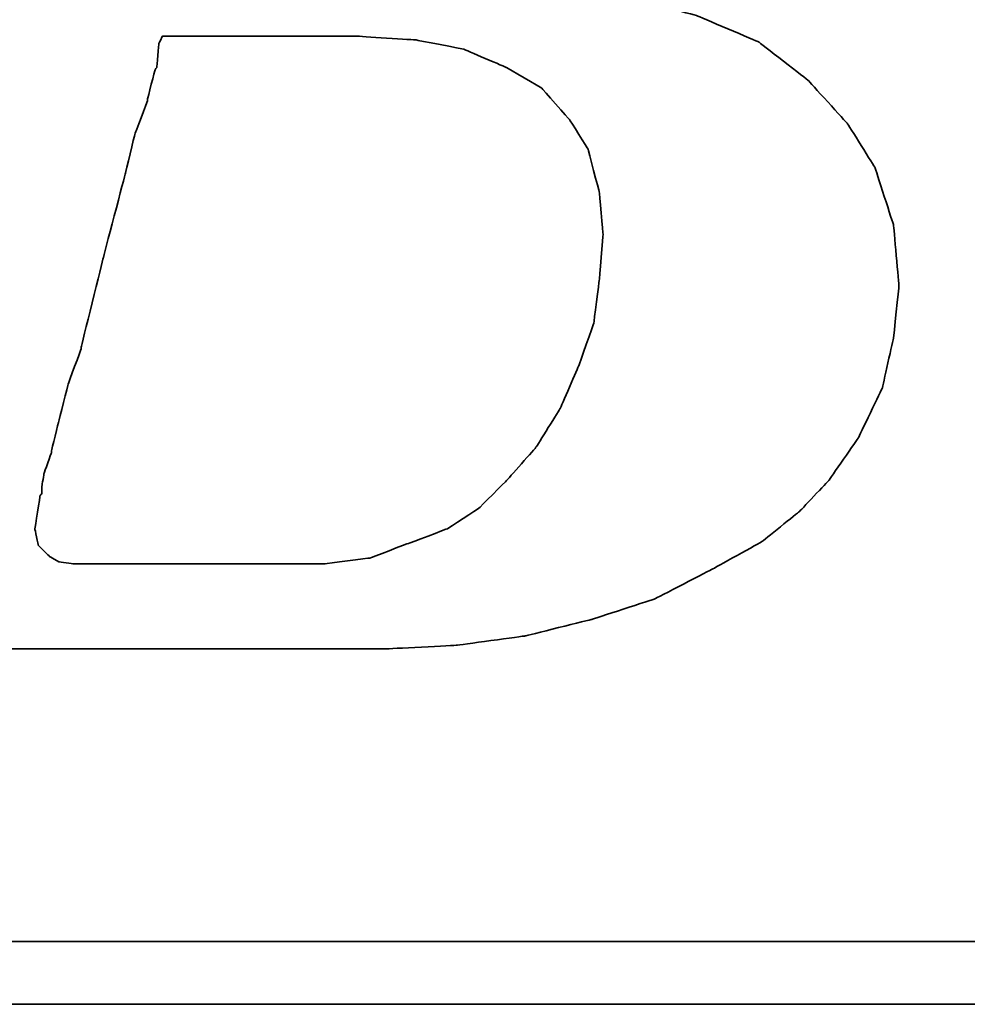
# Model space of a CAD drawing. Header units: millimetres. Extents: x 8 to 314, y 87 to 183.
# Tile 20 of 38: x 233.46 to 235.19, y 114.1 to 115.89. Entities that reach past the tile are written whole.
import ezdxf

# ---------------------------------------------------------------- set-up
doc = ezdxf.new("R2010")
doc.units = ezdxf.units.MM
doc.header["$LTSCALE"] = 0.15
doc.layers.add('DIM', color=4, linetype='CONTINUOUS')
doc.layers.add('layer 1', color=7, linetype='CONTINUOUS')

# ---------------------------------------------------------------- blocks, each defined once
blk = doc.blocks.new('TBI MOTION logo(完整正式版)')
at = {"layer": 'layer 1', "color": 22, "lineweight": 35}
for points, knots in [([(-64.65375, -6.86375), (-64.65375, -6.86375), (-64.84375, -7.29625), (-64.84375, -7.29625), (-64.84375, -7.29625), (-64.84375, -7.29625), (-64.86875, -7.34375), (-64.86875, -7.34375), (-64.86875, -7.34375), (-64.86875, -7.34375), (-64.86875, -7.36875), (-64.86875, -7.36875), (-64.86875, -7.36875), (-64.86875, -7.36875), (-65.15375, -7.65375), (-65.15375, -7.65375), (-65.15375, -7.65375), (-65.15375, -7.65375), (-65.17875, -7.65375), (-65.17875, -7.65375), (-65.17875, -7.65375), (-65.17875, -7.65375), (-65.20375, -7.67875), (-65.20375, -7.67875), (-65.20375, -7.67875), (-65.20375, -7.67875), (-65.58875, -7.87125), (-65.58875, -7.87125), (-65.58875, -7.87125), (-65.58875, -7.87125), (-65.63375, -7.87125), (-65.63375, -7.87125), (-65.63375, -7.87125), (-65.63375, -7.87125), (-65.65875, -7.89375), (-65.65875, -7.89375), (-65.65875, -7.89375), (-65.65875, -7.89375), (-66.09375, -7.94375), (-66.09375, -7.94375), (-66.09375, -7.94375), (-66.09375, -7.94375), (-66.11375, -7.94375), (-66.11375, -7.94375), (-66.11375, -7.94375), (-66.11375, -7.94375), (-66.16375, -7.94375), (-66.16375, -7.94375), (-66.16375, -7.94375), (-66.16375, -7.94375), (-66.30875, -7.94375), (-66.30875, -7.94375), (-66.30875, -7.94375), (-66.30875, -7.94375), (-66.69375, -7.94375), (-66.69375, -7.94375), (-66.69375, -7.94375), (-66.69375, -7.94375), (-67.07375, -7.94375), (-67.07375, -7.94375), (-67.07375, -7.94375), (-67.07375, -7.94375), (-67.12375, -7.94375), (-67.12375, -7.94375), (-67.12375, -7.94375), (-67.12375, -7.94375), (-67.12375, -7.96625), (-67.12375, -7.96625), (-67.12375, -7.96625), (-67.12375, -7.96625), (-67.14875, -7.99125), (-67.14875, -7.99125), (-67.14875, -7.99125), (-67.14875, -7.99125), (-67.24375, -8.34875), (-67.24375, -8.34875), (-67.24375, -8.34875), (-67.24375, -8.34875), (-67.31375, -8.68625), (-67.31375, -8.68625), (-67.31375, -8.68625), (-67.31375, -8.68625), (-67.26875, -8.68625), (-67.26875, -8.68625), (-67.26875, -8.68625), (-67.26875, -8.68625), (-67.07375, -8.68625), (-67.07375, -8.68625), (-67.07375, -8.68625), (-67.07375, -8.68625), (-66.54875, -8.68625), (-66.54875, -8.68625), (-66.54875, -8.68625), (-66.54875, -8.68625), (-65.82625, -8.68625), (-65.82625, -8.68625), (-65.82625, -8.68625), (-65.82625, -8.68625), (-65.01375, -8.68625), (-65.01375, -8.68625), (-65.01375, -8.68625), (-65.01375, -8.68625), (-64.05375, -8.68625), (-64.05375, -8.68625), (-64.05375, -8.68625), (-64.05375, -8.68625), (-62.08375, -8.68625), (-62.08375, -8.68625), (-62.08375, -8.68625), (-62.08375, -8.68625), (-60.06875, -8.68625), (-60.06875, -8.68625), (-60.06875, -8.68625), (-60.06875, -8.68625), (-59.10875, -8.68625), (-59.10875, -8.68625), (-59.10875, -8.68625), (-59.10875, -8.68625), (-58.29375, -8.68625), (-58.29375, -8.68625), (-58.29375, -8.68625), (-58.29375, -8.68625), (-57.57375, -8.68625), (-57.57375, -8.68625), (-57.57375, -8.68625), (-57.57375, -8.68625), (-57.04875, -8.68625), (-57.04875, -8.68625), (-57.04875, -8.68625), (-57.04875, -8.68625), (-56.85375, -8.68625), (-56.85375, -8.68625), (-56.85375, -8.68625), (-56.85375, -8.68625), (-56.70875, -8.68625), (-56.70875, -8.68625), (-56.70875, -8.68625), (-56.70875, -8.68625), (-56.61375, -8.68625), (-56.61375, -8.68625), (-56.61375, -8.68625), (-56.61375, -8.68625), (-56.56875, -8.68625), (-56.56875, -8.68625), (-56.56875, -8.68625), (-56.56875, -8.68625), (-55.65375, -8.63875), (-55.65375, -8.63875), (-55.65375, -8.63875), (-55.65375, -8.63875), (-54.76875, -8.51875), (-54.76875, -8.51875), (-54.76875, -8.51875), (-54.76875, -8.51875), (-53.90375, -8.30375), (-53.90375, -8.30375), (-53.90375, -8.30375), (-53.90375, -8.30375), (-53.08875, -8.03875), (-53.08875, -8.03875), (-53.08875, -8.03875), (-53.08875, -8.03875), (-52.34375, -7.65375), (-52.34375, -7.65375), (-52.34375, -7.65375), (-52.34375, -7.65375), (-51.69875, -7.29625), (-51.69875, -7.29625), (-51.69875, -7.29625), (-51.69875, -7.29625), (-51.21875, -6.91125), (-51.21875, -6.91125), (-51.21875, -6.91125), (-51.21875, -6.91125), (-50.83375, -6.50375), (-50.83375, -6.50375), (-50.83375, -6.50375), (-50.83375, -6.50375), (-50.44875, -5.94875), (-50.44875, -5.94875), (-50.44875, -5.94875), (-50.44875, -5.94875), (-50.13875, -5.30375), (-50.13875, -5.30375), (-50.13875, -5.30375), (-50.13875, -5.30375), (-49.99375, -4.65375), (-49.99375, -4.65375), (-49.99375, -4.65375), (-49.99375, -4.65375), (-49.92375, -3.98375), (-49.92375, -3.98375), (-49.92375, -3.98375), (-49.92375, -3.98375), (-49.99375, -3.19374), (-49.99375, -3.19374), (-49.99375, -3.19374), (-49.99375, -3.19374), (-50.23374, -2.44874), (-50.23374, -2.44874), (-50.23374, -2.44874), (-50.23374, -2.44874), (-50.59375, -1.87374), (-50.59375, -1.87374), (-50.59375, -1.87374), (-50.59375, -1.87374), (-51.09875, -1.31874), (-51.09875, -1.31874), (-51.09875, -1.31874), (-51.09875, -1.31874), (-51.74375, -0.81875), (-51.74375, -0.81875), (-51.74375, -0.81875), (-51.74375, -0.81875), (-52.53875, -0.48125), (-52.53875, -0.48125), (-52.53875, -0.48125), (-52.53875, -0.48125), (-53.47375, -0.21875), (-53.47375, -0.21875), (-53.47375, -0.21875), (-53.47375, -0.21875), (-54.52875, -0.04874), (-54.52875, -0.04874), (-54.52875, -0.04874), (-54.52875, -0.04874), (-55.65375, 0.12125), (-55.65375, 0.12125), (-55.65375, 0.12125), (-55.65375, 0.12125), (-54.50375, 0.28624), (-54.50375, 0.28624), (-54.50375, 0.28624), (-54.50375, 0.28624), (-53.83375, 0.38124), (-53.83375, 0.38124), (-53.83375, 0.38124), (-53.83375, 0.38124), (-53.18375, 0.50125), (-53.18375, 0.50125), (-53.18375, 0.50125), (-53.18375, 0.50125), (-52.55875, 0.66874), (-52.55875, 0.66874), (-52.55875, 0.66874), (-52.55875, 0.66874), (-52.03375, 0.86124), (-52.03375, 0.86124), (-52.03375, 0.86124), (-52.03375, 0.86124), (-51.50374, 1.03124), (-51.50374, 1.03124), (-51.50374, 1.03124), (-51.50374, 1.03124), (-51.09875, 1.27125), (-51.09875, 1.27125), (-51.09875, 1.27125), (-51.09875, 1.27125), (-50.71375, 1.48624), (-50.71375, 1.48624), (-50.71375, 1.48624), (-50.71375, 1.48624), (-50.37625, 1.77625), (-50.37625, 1.77625), (-50.37625, 1.77625), (-50.37625, 1.77625), (-49.82375, 2.37625), (-49.82375, 2.37625), (-49.82375, 2.37625), (-49.82375, 2.37625), (-49.41875, 2.99625), (-49.41875, 2.99625), (-49.41875, 2.99625), (-49.41875, 2.99625), (-49.22375, 3.76625), (-49.22375, 3.76625), (-49.22375, 3.76625), (-49.22375, 3.76625), (-49.15375, 4.50874), (-49.15375, 4.50874), (-49.15375, 4.50874), (-49.15375, 4.50874), (-49.20375, 5.25125), (-49.20375, 5.25125), (-49.20375, 5.25125), (-49.20375, 5.25125), (-49.41875, 5.92625), (-49.41875, 5.92625), (-49.41875, 5.92625), (-49.41875, 5.92625), (-49.77875, 6.47625), (-49.77875, 6.47625), (-49.77875, 6.47625), (-49.77875, 6.47625), (-50.33125, 7.02624), (-50.33125, 7.02624), (-50.33125, 7.02624), (-50.33125, 7.02624), (-51.00125, 7.43625), (-51.00125, 7.43625), (-51.00125, 7.43625), (-51.00125, 7.43625), (-51.79375, 7.72625), (-51.79375, 7.72625), (-51.79375, 7.72625), (-51.79375, 7.72625), (-52.72875, 7.89124), (-52.72875, 7.89124), (-52.72875, 7.89124), (-52.72875, 7.89124), (-53.83375, 7.98625), (-53.83375, 7.98625), (-53.83375, 7.98625), (-53.83375, 7.98625), (-53.92875, 7.98625), (-53.92875, 7.98625), (-53.92875, 7.98625), (-53.92875, 7.98625), (-54.26375, 7.98625), (-54.26375, 7.98625), (-54.26375, 7.98625), (-54.26375, 7.98625), (-54.74375, 7.98625), (-54.74375, 7.98625), (-54.74375, 7.98625), (-54.74375, 7.98625), (-55.36875, 7.98625), (-55.36875, 7.98625), (-55.36875, 7.98625), (-55.36875, 7.98625), (-56.13375, 7.98625), (-56.13375, 7.98625), (-56.13375, 7.98625), (-56.13375, 7.98625), (-56.94875, 7.98625), (-56.94875, 7.98625), (-56.94875, 7.98625), (-56.94875, 7.98625), (-58.77625, 7.98625), (-58.77625, 7.98625), (-58.77625, 7.98625), (-58.77625, 7.98625), (-60.59875, 7.98625), (-60.59875, 7.98625), (-60.59875, 7.98625), (-60.59875, 7.98625), (-61.41375, 7.98625), (-61.41375, 7.98625), (-61.41375, 7.98625), (-61.41375, 7.98625), (-62.17875, 7.98625), (-62.17875, 7.98625), (-62.17875, 7.98625), (-62.17875, 7.98625), (-62.80375, 7.98625), (-62.80375, 7.98625), (-62.80375, 7.98625), (-62.80375, 7.98625), (-63.30625, 7.98625), (-63.30625, 7.98625), (-63.30625, 7.98625), (-63.30625, 7.98625), (-63.57375, 7.98625), (-63.57375, 7.98625), (-63.57375, 7.98625), (-63.57375, 7.98625), (-63.57375, 7.96375), (-63.57375, 7.96375), (-63.57375, 7.96375), (-63.57375, 7.96375), (-63.59875, 7.94125), (-63.59875, 7.94125), (-63.59875, 7.94125), (-63.59875, 7.94125), (-63.69375, 7.55625), (-63.69375, 7.55625), (-63.69375, 7.55625), (-63.69375, 7.55625), (-63.76375, 7.24624), (-63.76375, 7.24624), (-63.76375, 7.24624), (-63.76375, 7.24624), (-63.23875, 7.24624), (-63.23875, 7.24624), (-63.23875, 7.24624), (-63.23875, 7.24624), (-62.75875, 7.24624), (-62.75875, 7.24624), (-62.75875, 7.24624), (-62.75875, 7.24624), (-62.61125, 7.24624), (-62.61125, 7.24624), (-62.61125, 7.24624), (-62.61125, 7.24624), (-62.56625, 7.24624), (-62.56625, 7.24624), (-62.56625, 7.24624), (-62.56625, 7.24624), (-62.22875, 7.24624), (-62.22875, 7.24624), (-62.22875, 7.24624), (-62.22875, 7.24624), (-62.20375, 7.24624), (-62.20375, 7.24624), (-62.20375, 7.24624), (-62.20375, 7.24624), (-62.17875, 7.21875), (-62.17875, 7.21875), (-62.17875, 7.21875), (-62.17875, 7.21875), (-61.96375, 7.17125), (-61.96375, 7.17125), (-61.96375, 7.17125), (-61.96375, 7.17125), (-61.72375, 7.12624), (-61.72375, 7.12624), (-61.72375, 7.12624), (-61.72375, 7.12624), (-61.70375, 7.12624), (-61.70375, 7.12624), (-61.70375, 7.12624), (-61.70375, 7.12624), (-61.55875, 7.07624), (-61.55875, 7.07624), (-61.55875, 7.07624), (-61.55875, 7.07624), (-61.50875, 7.07624), (-61.50875, 7.07624), (-61.50875, 7.07624), (-61.50875, 7.07624), (-61.48375, 7.02624), (-61.48375, 7.02624), (-61.48375, 7.02624), (-61.48375, 7.02624), (-61.31875, 6.83375), (-61.31875, 6.83375), (-61.31875, 6.83375), (-61.31875, 6.83375), (-61.29375, 6.81125), (-61.29375, 6.81125), (-61.29375, 6.81125), (-61.29375, 6.81125), (-61.29375, 6.78625), (-61.29375, 6.78625), (-61.29375, 6.78625), (-61.29375, 6.78625), (-61.19875, 6.50124), (-61.19875, 6.50124), (-61.19875, 6.50124), (-61.19875, 6.50124), (-61.17375, 6.45124), (-61.17375, 6.45124), (-61.17375, 6.45124), (-61.17375, 6.45124), (-61.19875, 6.40625), (-61.19875, 6.40625), (-61.19875, 6.40625), (-61.19875, 6.40625), (-61.26875, 5.99624), (-61.26875, 5.99624), (-61.26875, 5.99624), (-61.26875, 5.99624), (-61.26875, 5.85125), (-61.26875, 5.85125), (-61.26875, 5.85125), (-61.26875, 5.85125), (-61.26875, 5.82625), (-61.26875, 5.82625), (-61.26875, 5.82625), (-61.26875, 5.82625), (-61.29375, 5.80625), (-61.29375, 5.80625), (-61.29375, 5.80625), (-61.29375, 5.80625), (-61.34125, 5.66125), (-61.34125, 5.66125), (-61.34125, 5.66125), (-61.34125, 5.66125), (-61.41375, 5.44625), (-61.41375, 5.44625), (-61.41375, 5.44625), (-61.41375, 5.44625), (-61.48375, 5.15625), (-61.48375, 5.15625), (-61.48375, 5.15625), (-61.48375, 5.15625), (-61.58375, 4.82124), (-61.58375, 4.82124), (-61.58375, 4.82124), (-61.58375, 4.82124), (-61.79875, 4.00375), (-61.79875, 4.00375), (-61.79875, 4.00375), (-61.79875, 4.00375), (-62.05875, 2.99625), (-62.05875, 2.99625), (-62.05875, 2.99625), (-62.05875, 2.99625), (-62.34875, 1.91625), (-62.34875, 1.91625), (-62.34875, 1.91625), (-62.34875, 1.91625), (-62.97375, -0.41124), (-62.97375, -0.41124), (-62.97375, -0.41124), (-62.97375, -0.41124), (-63.59875, -2.75875), (-63.59875, -2.75875), (-63.59875, -2.75875), (-63.59875, -2.75875), (-63.88375, -3.86374), (-63.88375, -3.86374), (-63.88375, -3.86374), (-63.88375, -3.86374), (-64.14875, -4.82374), (-64.14875, -4.82374), (-64.14875, -4.82374), (-64.14875, -4.82374), (-64.36375, -5.64125), (-64.36375, -5.64125), (-64.36375, -5.64125), (-64.36375, -5.64125), (-64.43625, -5.97625), (-64.43625, -5.97625), (-64.43625, -5.97625), (-64.43625, -5.97625), (-64.50875, -6.28625), (-64.50875, -6.28625), (-64.50875, -6.28625), (-64.50875, -6.28625), (-64.50875, -6.30875), (-64.50875, -6.30875), (-64.50875, -6.30875), (-64.50875, -6.30875), (-64.57875, -6.50375), (-64.57875, -6.50375), (-64.57875, -6.50375), (-64.57875, -6.50375), (-64.62875, -6.69625), (-64.62875, -6.69625), (-64.62875, -6.69625), (-64.62875, -6.69625), (-64.62875, -6.76875), (-64.62875, -6.76875), (-64.62875, -6.76875), (-64.62875, -6.76875), (-64.62875, -6.81375), (-64.62875, -6.81375), (-64.62875, -6.81375), (-64.62875, -6.81375), (-64.62875, -6.83875), (-64.62875, -6.83875), (-64.62875, -6.83875), (-64.62875, -6.83875), (-64.65375, -6.86375), (-64.65375, -6.86375)], [0, 0, 0, 0, 0.00719424, 0.00719424, 0.00719424, 0.00719425, 0.01438849, 0.01438849, 0.01438849, 0.0143885, 0.02158273, 0.02158273, 0.02158273, 0.02158274, 0.02877698, 0.02877698, 0.02877698, 0.02877699, 0.03597122, 0.03597122, 0.03597122, 0.03597123, 0.04316547, 0.04316547, 0.04316547, 0.04316548, 0.05035971, 0.05035971, 0.05035971, 0.05035972, 0.05755396, 0.05755396, 0.05755396, 0.05755397, 0.0647482, 0.0647482, 0.0647482, 0.06474821, 0.07194245, 0.07194245, 0.07194245, 0.07194246, 0.07913669, 0.07913669, 0.07913669, 0.0791367, 0.08633094, 0.08633094, 0.08633094, 0.08633095, 0.09352518, 0.09352518, 0.09352518, 0.09352519, 0.10071942, 0.10071942, 0.10071942, 0.10071943, 0.10791367, 0.10791367, 0.10791367, 0.10791368, 0.11510791, 0.11510791, 0.11510791, 0.11510792, 0.12230216, 0.12230216, 0.12230216, 0.12230217, 0.1294964, 0.1294964, 0.1294964, 0.12949641, 0.13669065, 0.13669065, 0.13669065, 0.13669066, 0.14388489, 0.14388489, 0.14388489, 0.1438849, 0.15107914, 0.15107914, 0.15107914, 0.15107915, 0.15827338, 0.15827338, 0.15827338, 0.15827339, 0.16546763, 0.16546763, 0.16546763, 0.16546764, 0.17266187, 0.17266187, 0.17266187, 0.17266188, 0.17985612, 0.17985612, 0.17985612, 0.17985613, 0.18705036, 0.18705036, 0.18705036, 0.18705037, 0.1942446, 0.1942446, 0.1942446, 0.19424461, 0.20143885, 0.20143885, 0.20143885, 0.20143886, 0.20863309, 0.20863309, 0.20863309, 0.2086331, 0.21582734, 0.21582734, 0.21582734, 0.21582735, 0.22302158, 0.22302158, 0.22302158, 0.22302159, 0.23021583, 0.23021583, 0.23021583, 0.23021584, 0.23741007, 0.23741007, 0.23741007, 0.23741008, 0.24460432, 0.24460432, 0.24460432, 0.24460433, 0.25179856, 0.25179856, 0.25179856, 0.25179857, 0.25899281, 0.25899281, 0.25899281, 0.25899282, 0.26618705, 0.26618705, 0.26618705, 0.26618706, 0.27338129, 0.27338129, 0.27338129, 0.2733813, 0.28057554, 0.28057554, 0.28057554, 0.28057555, 0.28776978, 0.28776978, 0.28776978, 0.28776979, 0.29496403, 0.29496403, 0.29496403, 0.29496404, 0.30215827, 0.30215827, 0.30215827, 0.30215828, 0.30935252, 0.30935252, 0.30935252, 0.30935253, 0.31654676, 0.31654676, 0.31654676, 0.31654677, 0.32374101, 0.32374101, 0.32374101, 0.32374102, 0.33093525, 0.33093525, 0.33093525, 0.33093526, 0.3381295, 0.3381295, 0.3381295, 0.33812951, 0.34532374, 0.34532374, 0.34532374, 0.34532375, 0.35251799, 0.35251799, 0.35251799, 0.352518, 0.35971223, 0.35971223, 0.35971223, 0.35971224, 0.36690647, 0.36690647, 0.36690647, 0.36690648, 0.37410072, 0.37410072, 0.37410072, 0.37410073, 0.38129496, 0.38129496, 0.38129496, 0.38129497, 0.38848921, 0.38848921, 0.38848921, 0.38848922, 0.39568345, 0.39568345, 0.39568345, 0.39568346, 0.4028777, 0.4028777, 0.4028777, 0.40287771, 0.41007194, 0.41007194, 0.41007194, 0.41007195, 0.41726619, 0.41726619, 0.41726619, 0.4172662, 0.42446043, 0.42446043, 0.42446043, 0.42446044, 0.43165468, 0.43165468, 0.43165468, 0.43165469, 0.43884892, 0.43884892, 0.43884892, 0.43884893, 0.44604317, 0.44604317, 0.44604317, 0.44604318, 0.45323741, 0.45323741, 0.45323741, 0.45323742, 0.46043165, 0.46043165, 0.46043165, 0.46043166, 0.4676259, 0.4676259, 0.4676259, 0.46762591, 0.47482014, 0.47482014, 0.47482014, 0.47482015, 0.48201439, 0.48201439, 0.48201439, 0.4820144, 0.48920863, 0.48920863, 0.48920863, 0.48920864, 0.49640288, 0.49640288, 0.49640288, 0.49640289, 0.50359712, 0.50359712, 0.50359712, 0.50359713, 0.51079137, 0.51079137, 0.51079137, 0.51079138, 0.51798561, 0.51798561, 0.51798561, 0.51798562, 0.52517986, 0.52517986, 0.52517986, 0.52517987, 0.5323741, 0.5323741, 0.5323741, 0.53237411, 0.53956835, 0.53956835, 0.53956835, 0.53956836, 0.54676259, 0.54676259, 0.54676259, 0.5467626, 0.55395683, 0.55395683, 0.55395683, 0.55395684, 0.56115108, 0.56115108, 0.56115108, 0.56115109, 0.56834532, 0.56834532, 0.56834532, 0.56834533, 0.57553957, 0.57553957, 0.57553957, 0.57553958, 0.58273381, 0.58273381, 0.58273381, 0.58273382, 0.58992806, 0.58992806, 0.58992806, 0.58992807, 0.5971223, 0.5971223, 0.5971223, 0.59712231, 0.60431655, 0.60431655, 0.60431655, 0.60431656, 0.61151079, 0.61151079, 0.61151079, 0.6115108, 0.61870504, 0.61870504, 0.61870504, 0.61870505, 0.62589928, 0.62589928, 0.62589928, 0.62589929, 0.63309353, 0.63309353, 0.63309353, 0.63309354, 0.64028777, 0.64028777, 0.64028777, 0.64028778, 0.64748201, 0.64748201, 0.64748201, 0.64748202, 0.65467626, 0.65467626, 0.65467626, 0.65467627, 0.6618705, 0.6618705, 0.6618705, 0.66187051, 0.66906475, 0.66906475, 0.66906475, 0.66906476, 0.67625899, 0.67625899, 0.67625899, 0.676259, 0.68345324, 0.68345324, 0.68345324, 0.68345325, 0.69064748, 0.69064748, 0.69064748, 0.69064749, 0.69784173, 0.69784173, 0.69784173, 0.69784174, 0.70503597, 0.70503597, 0.70503597, 0.70503598, 0.71223022, 0.71223022, 0.71223022, 0.71223023, 0.71942446, 0.71942446, 0.71942446, 0.71942447, 0.72661871, 0.72661871, 0.72661871, 0.72661872, 0.73381295, 0.73381295, 0.73381295, 0.73381296, 0.74100719, 0.74100719, 0.74100719, 0.7410072, 0.74820144, 0.74820144, 0.74820144, 0.74820145, 0.75539568, 0.75539568, 0.75539568, 0.75539569, 0.76258993, 0.76258993, 0.76258993, 0.76258994, 0.76978417, 0.76978417, 0.76978417, 0.76978418, 0.77697842, 0.77697842, 0.77697842, 0.77697843, 0.78417266, 0.78417266, 0.78417266, 0.78417267, 0.79136691, 0.79136691, 0.79136691, 0.79136692, 0.79856115, 0.79856115, 0.79856115, 0.79856116, 0.8057554, 0.8057554, 0.8057554, 0.80575541, 0.81294964, 0.81294964, 0.81294964, 0.81294965, 0.82014388, 0.82014388, 0.82014388, 0.82014389, 0.82733813, 0.82733813, 0.82733813, 0.82733814, 0.83453237, 0.83453237, 0.83453237, 0.83453238, 0.84172662, 0.84172662, 0.84172662, 0.84172663, 0.84892086, 0.84892086, 0.84892086, 0.84892087, 0.85611511, 0.85611511, 0.85611511, 0.85611512, 0.86330935, 0.86330935, 0.86330935, 0.86330936, 0.8705036, 0.8705036, 0.8705036, 0.87050361, 0.87769784, 0.87769784, 0.87769784, 0.87769785, 0.88489209, 0.88489209, 0.88489209, 0.8848921, 0.89208633, 0.89208633, 0.89208633, 0.89208634, 0.89928058, 0.89928058, 0.89928058, 0.89928059, 0.90647482, 0.90647482, 0.90647482, 0.90647483, 0.91366906, 0.91366906, 0.91366906, 0.91366907, 0.92086331, 0.92086331, 0.92086331, 0.92086332, 0.92805755, 0.92805755, 0.92805755, 0.92805756, 0.9352518, 0.9352518, 0.9352518, 0.93525181, 0.94244604, 0.94244604, 0.94244604, 0.94244605, 0.94964029, 0.94964029, 0.94964029, 0.9496403, 0.95683453, 0.95683453, 0.95683453, 0.95683454, 0.96402878, 0.96402878, 0.96402878, 0.96402879, 0.97122302, 0.97122302, 0.97122302, 0.97122303, 0.97841727, 0.97841727, 0.97841727, 0.97841728, 0.98561151, 0.98561151, 0.98561151, 0.98561152, 0.99280576, 0.99280576, 0.99280576, 0.99280577, 1, 1, 1, 1]), ([(-61.03125, -6.57375), (-61.03125, -6.57375), (-61.03125, -6.67125), (-61.03125, -6.67125), (-61.03125, -6.67125), (-61.03125, -6.67125), (-61.05375, -6.69625), (-61.05375, -6.69625), (-61.05375, -6.69625), (-61.05375, -6.69625), (-61.12375, -7.12875), (-61.12375, -7.12875), (-61.12375, -7.12875), (-61.12375, -7.12875), (-61.07875, -7.34375), (-61.07875, -7.34375), (-61.07875, -7.34375), (-61.07875, -7.34375), (-60.93375, -7.48875), (-60.93375, -7.48875), (-60.93375, -7.48875), (-60.93375, -7.48875), (-60.81375, -7.55625), (-60.81375, -7.55625), (-60.81375, -7.55625), (-60.81375, -7.55625), (-60.62375, -7.58375), (-60.62375, -7.58375), (-60.62375, -7.58375), (-60.62375, -7.58375), (-60.30875, -7.58375), (-60.30875, -7.58375), (-60.30875, -7.58375), (-60.30875, -7.58375), (-59.97375, -7.58375), (-59.97375, -7.58375), (-59.97375, -7.58375), (-59.97375, -7.58375), (-59.87875, -7.58375), (-59.87875, -7.58375), (-59.87875, -7.58375), (-59.87875, -7.58375), (-59.63625, -7.58375), (-59.63625, -7.58375), (-59.63625, -7.58375), (-59.63625, -7.58375), (-58.96875, -7.58375), (-58.96875, -7.58375), (-58.96875, -7.58375), (-58.96875, -7.58375), (-58.29375, -7.58375), (-58.29375, -7.58375), (-58.29375, -7.58375), (-58.29375, -7.58375), (-58.05375, -7.58375), (-58.05375, -7.58375), (-58.05375, -7.58375), (-58.05375, -7.58375), (-57.98375, -7.58375), (-57.98375, -7.58375), (-57.98375, -7.58375), (-57.98375, -7.58375), (-57.35875, -7.58375), (-57.35875, -7.58375), (-57.35875, -7.58375), (-57.35875, -7.58375), (-56.78375, -7.50875), (-56.78375, -7.50875), (-56.78375, -7.50875), (-56.78375, -7.50875), (-56.27875, -7.31875), (-56.27875, -7.31875), (-56.27875, -7.31875), (-56.27875, -7.31875), (-55.77375, -7.12875), (-55.77375, -7.12875), (-55.77375, -7.12875), (-55.77375, -7.12875), (-55.36875, -6.86375), (-55.36875, -6.86375), (-55.36875, -6.86375), (-55.36875, -6.86375), (-55.00875, -6.50375), (-55.00875, -6.50375), (-55.00875, -6.50375), (-55.00875, -6.50375), (-54.62375, -6.06875), (-54.62375, -6.06875), (-54.62375, -6.06875), (-54.62375, -6.06875), (-54.31375, -5.56875), (-54.31375, -5.56875), (-54.31375, -5.56875), (-54.31375, -5.56875), (-54.07375, -5.01625), (-54.07375, -5.01625), (-54.07375, -5.01625), (-54.07375, -5.01625), (-53.87875, -4.46374), (-53.87875, -4.46374), (-53.87875, -4.46374), (-53.87875, -4.46374), (-53.80875, -3.91375), (-53.80875, -3.91375), (-53.80875, -3.91375), (-53.80875, -3.91375), (-53.75875, -3.31375), (-53.75875, -3.31375), (-53.75875, -3.31375), (-53.75875, -3.31375), (-53.80875, -2.75875), (-53.80875, -2.75875), (-53.80875, -2.75875), (-53.80875, -2.75875), (-53.95375, -2.20875), (-53.95375, -2.20875), (-53.95375, -2.20875), (-53.95375, -2.20875), (-54.19375, -1.82625), (-54.19375, -1.82625), (-54.19375, -1.82625), (-54.19375, -1.82625), (-54.55375, -1.41875), (-54.55375, -1.41875), (-54.55375, -1.41875), (-54.55375, -1.41875), (-55.00875, -1.15125), (-55.00875, -1.15125), (-55.00875, -1.15125), (-55.00875, -1.15125), (-55.56125, -0.91375), (-55.56125, -0.91375), (-55.56125, -0.91375), (-55.56125, -0.91375), (-56.18125, -0.79375), (-56.18125, -0.79375), (-56.18125, -0.79375), (-56.18125, -0.79375), (-56.94875, -0.74374), (-56.94875, -0.74374), (-56.94875, -0.74374), (-56.94875, -0.74374), (-56.99875, -0.74374), (-56.99875, -0.74374), (-56.99875, -0.74374), (-56.99875, -0.74374), (-57.09375, -0.74374), (-57.09375, -0.74374), (-57.09375, -0.74374), (-57.09375, -0.74374), (-57.38375, -0.74374), (-57.38375, -0.74374), (-57.38375, -0.74374), (-57.38375, -0.74374), (-57.76875, -0.74374), (-57.76875, -0.74374), (-57.76875, -0.74374), (-57.76875, -0.74374), (-58.24625, -0.74374), (-58.24625, -0.74374), (-58.24625, -0.74374), (-58.24625, -0.74374), (-58.72875, -0.74374), (-58.72875, -0.74374), (-58.72875, -0.74374), (-58.72875, -0.74374), (-59.20875, -0.74374), (-59.20875, -0.74374), (-59.20875, -0.74374), (-59.20875, -0.74374), (-59.46875, -0.74374), (-59.46875, -0.74374), (-59.46875, -0.74374), (-59.46875, -0.74374), (-59.51625, -0.83875), (-59.51625, -0.83875), (-59.51625, -0.83875), (-59.51625, -0.83875), (-59.54375, -1.15125), (-59.54375, -1.15125), (-59.54375, -1.15125), (-59.54375, -1.15125), (-59.56375, -1.17874), (-59.56375, -1.17874), (-59.56375, -1.17874), (-59.56375, -1.17874), (-59.66375, -1.55875), (-59.66375, -1.55875), (-59.66375, -1.55875), (-59.66375, -1.55875), (-59.66375, -1.58375), (-59.66375, -1.58375), (-59.66375, -1.58375), (-59.66375, -1.58375), (-59.82875, -2.01874), (-59.82875, -2.01874), (-59.82875, -2.01874), (-59.82875, -2.01874), (-59.94875, -2.52125), (-59.94875, -2.52125), (-59.94875, -2.52125), (-59.94875, -2.52125), (-60.23875, -3.62375), (-60.23875, -3.62375), (-60.23875, -3.62375), (-60.23875, -3.62375), (-60.52375, -4.77624), (-60.52375, -4.77624), (-60.52375, -4.77624), (-60.52375, -4.77624), (-60.52375, -4.79874), (-60.52375, -4.79874), (-60.52375, -4.79874), (-60.52375, -4.79874), (-60.69125, -5.25375), (-60.69125, -5.25375), (-60.69125, -5.25375), (-60.69125, -5.25375), (-60.81375, -5.73625), (-60.81375, -5.73625), (-60.81375, -5.73625), (-60.81375, -5.73625), (-60.90875, -6.11875), (-60.90875, -6.11875), (-60.90875, -6.11875), (-60.90875, -6.11875), (-60.90875, -6.14375), (-60.90875, -6.14375), (-60.90875, -6.14375), (-60.90875, -6.14375), (-61.00375, -6.40875), (-61.00375, -6.40875), (-61.00375, -6.40875), (-61.00375, -6.40875), (-61.03125, -6.57375), (-61.03125, -6.57375)], [0, 0, 0, 0, 0.01694915, 0.01694915, 0.01694915, 0.01694916, 0.03389831, 0.03389831, 0.03389831, 0.03389832, 0.05084746, 0.05084746, 0.05084746, 0.05084747, 0.06779661, 0.06779661, 0.06779661, 0.06779662, 0.08474576, 0.08474576, 0.08474576, 0.08474577, 0.10169492, 0.10169492, 0.10169492, 0.10169493, 0.11864407, 0.11864407, 0.11864407, 0.11864408, 0.13559322, 0.13559322, 0.13559322, 0.13559323, 0.15254237, 0.15254237, 0.15254237, 0.15254238, 0.16949153, 0.16949153, 0.16949153, 0.16949154, 0.18644068, 0.18644068, 0.18644068, 0.18644069, 0.20338983, 0.20338983, 0.20338983, 0.20338984, 0.22033898, 0.22033898, 0.22033898, 0.22033899, 0.23728814, 0.23728814, 0.23728814, 0.23728815, 0.25423729, 0.25423729, 0.25423729, 0.2542373, 0.27118644, 0.27118644, 0.27118644, 0.27118645, 0.28813559, 0.28813559, 0.28813559, 0.2881356, 0.30508475, 0.30508475, 0.30508475, 0.30508476, 0.3220339, 0.3220339, 0.3220339, 0.32203391, 0.33898305, 0.33898305, 0.33898305, 0.33898306, 0.3559322, 0.3559322, 0.3559322, 0.35593221, 0.37288136, 0.37288136, 0.37288136, 0.37288137, 0.38983051, 0.38983051, 0.38983051, 0.38983052, 0.40677966, 0.40677966, 0.40677966, 0.40677967, 0.42372881, 0.42372881, 0.42372881, 0.42372882, 0.44067797, 0.44067797, 0.44067797, 0.44067798, 0.45762712, 0.45762712, 0.45762712, 0.45762713, 0.47457627, 0.47457627, 0.47457627, 0.47457628, 0.49152542, 0.49152542, 0.49152542, 0.49152543, 0.50847458, 0.50847458, 0.50847458, 0.50847459, 0.52542373, 0.52542373, 0.52542373, 0.52542374, 0.54237288, 0.54237288, 0.54237288, 0.54237289, 0.55932203, 0.55932203, 0.55932203, 0.55932204, 0.57627119, 0.57627119, 0.57627119, 0.5762712, 0.59322034, 0.59322034, 0.59322034, 0.59322035, 0.61016949, 0.61016949, 0.61016949, 0.6101695, 0.62711864, 0.62711864, 0.62711864, 0.62711865, 0.6440678, 0.6440678, 0.6440678, 0.64406781, 0.66101695, 0.66101695, 0.66101695, 0.66101696, 0.6779661, 0.6779661, 0.6779661, 0.67796611, 0.69491525, 0.69491525, 0.69491525, 0.69491526, 0.71186441, 0.71186441, 0.71186441, 0.71186442, 0.72881356, 0.72881356, 0.72881356, 0.72881357, 0.74576271, 0.74576271, 0.74576271, 0.74576272, 0.76271186, 0.76271186, 0.76271186, 0.76271187, 0.77966102, 0.77966102, 0.77966102, 0.77966103, 0.79661017, 0.79661017, 0.79661017, 0.79661018, 0.81355932, 0.81355932, 0.81355932, 0.81355933, 0.83050847, 0.83050847, 0.83050847, 0.83050848, 0.84745763, 0.84745763, 0.84745763, 0.84745764, 0.86440678, 0.86440678, 0.86440678, 0.86440679, 0.88135593, 0.88135593, 0.88135593, 0.88135594, 0.89830508, 0.89830508, 0.89830508, 0.89830509, 0.91525424, 0.91525424, 0.91525424, 0.91525425, 0.93220339, 0.93220339, 0.93220339, 0.9322034, 0.94915254, 0.94915254, 0.94915254, 0.94915255, 0.96610169, 0.96610169, 0.96610169, 0.9661017, 0.98305085, 0.98305085, 0.98305085, 0.98305086, 1, 1, 1, 1]), ([(75.90875, -9.47875), (75.90875, -9.47875), (75.90875, -12.28625), (75.90875, -12.28625), (75.90875, -12.28625), (75.90875, -12.28625), (75.90875, -12.47875), (75.90875, -12.47875), (75.90875, -12.47875), (75.90875, -12.47875), (75.71625, -12.47875), (75.71625, -12.47875), (75.71625, -12.47875), (75.71625, -12.47875), (-88.32875, -12.47875), (-88.32875, -12.47875), (-88.32875, -12.47875), (-88.32875, -12.47875), (-88.32875, -13.29375), (-88.32875, -13.29375), (-88.32875, -13.29375), (-88.32875, -13.29375), (82.89125, -13.29375), (82.89125, -13.29375), (82.89125, -13.29375), (82.89125, -13.29375), (75.90875, -9.47875), (75.90875, -9.47875)], [0, 0, 0, 0, 0.14285714, 0.14285714, 0.14285714, 0.14285715, 0.28571429, 0.28571429, 0.28571429, 0.2857143, 0.42857143, 0.42857143, 0.42857143, 0.42857144, 0.57142857, 0.57142857, 0.57142857, 0.57142858, 0.71428571, 0.71428571, 0.71428571, 0.71428572, 0.85714286, 0.85714286, 0.85714286, 0.85714287, 1, 1, 1, 1])]:
    blk.add_open_spline(points, degree=3, knots=knots, dxfattribs=at)

msp = doc.modelspace()

# ---------------------------------------------------------------- block references
at = {"layer": 'DIM', "color": 7, "xscale": 0.1404528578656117, "yscale": 0.1404528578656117, "zscale": 0.1404528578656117}
msp.add_blockref('TBI MOTION logo(完整正式版)', (242.0753, 115.9682), dxfattribs=at)

doc.saveas('drawing.dxf')
